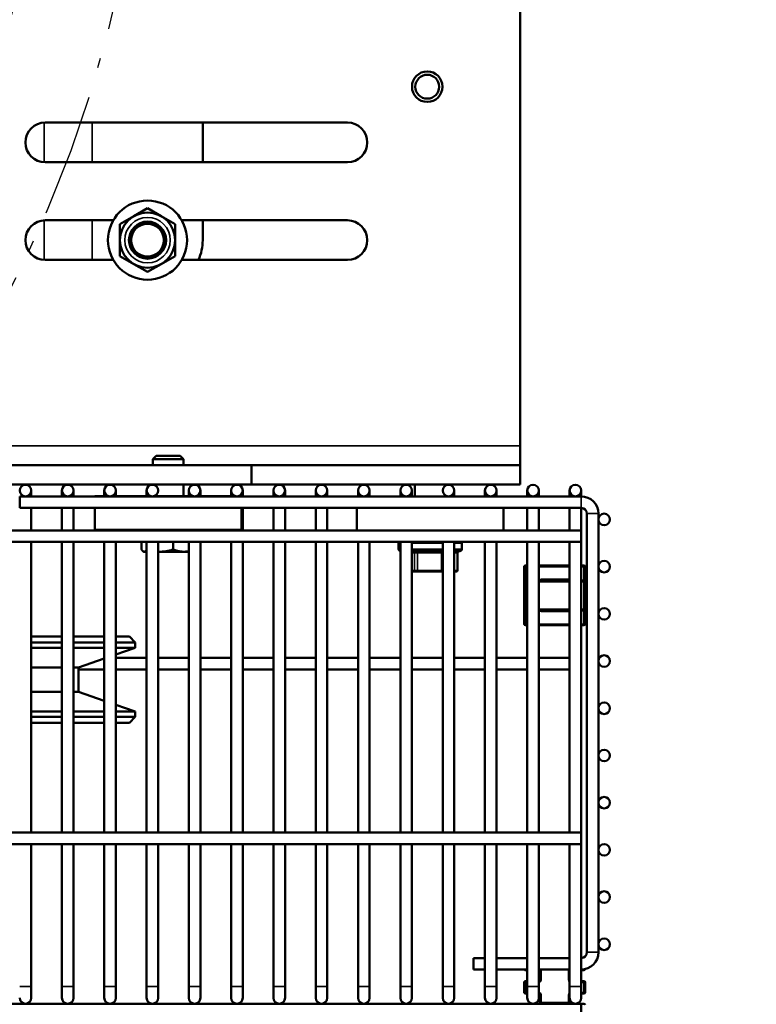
# Model space of a CAD drawing. Header units: inches. Extents: x 1 to 237, y 4 to 150.
# Tile 10 of 151: x 60 to 68, y 14 to 24. Entities that reach past the tile are written whole.
import ezdxf

# ---------------------------------------------------------------- set-up
doc = ezdxf.new("R2010")
doc.units = ezdxf.units.IN
doc.header["$LTSCALE"] = 7
doc.header["$MEASUREMENT"] = 0
doc.linetypes.add('DASH_DOT', pattern=[0.37, 0.24, -0.06, 0.01, -0.06])
for name, color, linetype, lineweight in [('Dimension (ANSI)', 7, 'Continuous', 25), ('Sketch Geometry (ANSI)', 7, 'Continuous', 25), ('Visible (ANSI)', 7, 'Continuous', 50), ('Visible Narrow (ANSI)', 7, 'Continuous', 35)]:
    doc.layers.add(name, color=color, linetype=linetype, lineweight=lineweight)
doc.styles.add('Dimension Text', font='tahoma.ttf')
doc.dimstyles.new('Dual Dimension', dxfattribs={"dimscale": 7, "dimtxt": 0.12, "dimasz": 0.098425, "dimexe": 0.125, "dimexo": 0.0625, "dimgap": 0.031496, "dimtad": 0, "dimtih": 1, "dimtoh": 1, "dimrnd": 1e-08, "dimzin": 4, "dimdsep": 46, "dimtxsty": 'Dimension Text', "dimcen": 0.09, "dimdle": 0.393701, "dimclrd": 256, "dimclre": 256, "dimclrt": 256, "dimadec": 0, "dimazin": 1, "dimtfac": 1, "dimtofl": 0, "dimtmove": 0, "dimatfit": 3, "dimfxl": 1, "dimtolj": 1, "dimtzin": 4, "dimlwd": -1, "dimlwe": -1, "dimarcsym": 0})

# ---------------------------------------------------------------- blocks, each defined once
blk = doc.blocks.new('*D12')
at = {"layer": 'Defpoints', "color": 0, "transparency": 16777216}
for p in [(54.601, 38.787), (42.549, 15.749)]:
    blk.add_point(p, dxfattribs=at)
at = {"layer": 'Dimension (ANSI)', "transparency": 16777216}
for p, q in [((58.296, 45.849), (54.921, 39.397)), ((59.057, 45.849), (58.296, 45.849)), ((48.575, 26.638), (48.575, 27.898)), ((47.945, 27.268), (49.205, 27.268))]:
    blk.add_line(p, q, dxfattribs=at)
blk.add_solid([(54.819, 39.45), (55.023, 39.344), (54.601, 38.787)], dxfattribs=at)
at = {"layer": 'Dimension (ANSI)', "transparency": 16777216, "insert": (63.285, 45.849), "char_height": 0.84, "attachment_point": 5, "style": 'Dimension Text'}
blk.add_mtext('\\A1;{\\H3.0x;(}\\S∅26.00^ ∅660.4 mm;{\\H3.0x;)}', dxfattribs=at)

msp = doc.modelspace()

# ---------------------------------------------------------------- linework, layer by layer
at = {"layer": 'Sketch Geometry (ANSI)', "linetype": 'DASH_DOT', "ltscale": 0.750886}
msp.add_circle((48.5752, 27.2676), 13, dxfattribs=at)
at = {"layer": 'Visible (ANSI)'}
for p, q in [((65.3862, 19.7786), (65.3862, 35.2567)), ((60.5256, 23.0879), (63.6196, 23.0879)), ((62.1376, 23.0879), (62.1376, 22.6819)), ((63.6196, 22.6819), (60.5256, 22.6819)), ((61.5726, 22.2108), (61.4315, 22.1293)), ((61.7137, 22.1293), (61.5726, 22.2108)), ((60.5256, 22.0879), (61.2222, 22.0879)), ((61.4315, 22.1293), (61.2904, 22.0479)), ((61.8549, 22.0479), (61.7137, 22.1293)), ((61.9231, 22.0879), (63.6196, 22.0879)), ((62.1376, 22.0879), (62.1376, 21.8849)), ((61.2904, 22.0479), (61.2904, 21.8849)), ((61.8549, 21.8849), (61.8549, 22.0479)), ((61.2904, 21.8849), (61.2904, 21.7219)), ((61.8549, 21.7219), (61.8549, 21.8849)), ((61.2222, 21.6819), (60.5256, 21.6819)), ((61.2904, 21.7219), (61.4315, 21.6405)), ((61.7137, 21.6405), (61.8549, 21.7219)), ((63.6196, 21.6819), (61.9231, 21.6819)), ((61.4315, 21.6405), (61.5726, 21.559)), ((61.5726, 21.559), (61.7137, 21.6405)), ((65.3862, 19.5817), (65.3862, 19.7786)), ((61.6617, 19.6769), (61.6276, 19.6428)), ((61.6617, 19.6769), (61.906, 19.6769)), ((61.906, 19.6769), (61.9401, 19.6428)), ((58.0783, 19.5817), (62.6388, 19.5817)), ((61.9401, 19.6428), (61.6276, 19.6428)), ((61.6276, 19.5817), (61.6276, 19.6428)), ((61.9401, 19.5817), (61.9401, 19.6428)), ((62.6388, 19.5817), (62.6388, 19.3849)), ((65.3862, 19.5817), (62.6388, 19.5817)), ((65.3862, 19.3849), (65.3862, 19.5817)), ((62.6388, 19.3849), (58.1989, 19.3849)), ((61.6276, 19.3814), (61.6276, 19.3849)), ((61.9401, 19.2669), (61.9401, 19.3849)), ((62.6388, 19.3849), (65.3862, 19.3849)), ((64.311, 19.2635), (64.311, 19.3849)), ((64.6235, 19.3734), (64.6235, 19.3849)), ((60.2638, 19.1454), (60.2638, 19.2635)), ((60.2638, 19.2635), (66.0118, 19.2635)), ((60.3819, 19.2635), (60.3819, 19.3226)), ((60.6969, 19.3226), (60.6969, 19.2635)), ((60.815, 19.2635), (60.815, 19.3226)), ((61.0339, 19.2669), (61.1693, 19.2669)), ((61.0339, 19.2635), (61.0339, 19.2669)), ((61.1299, 19.3226), (61.1299, 19.2669)), ((61.2087, 19.2669), (61.6023, 19.2669)), ((61.248, 19.2669), (61.248, 19.3226)), ((61.563, 19.3226), (61.563, 19.2669)), ((61.6418, 19.2669), (62.0354, 19.2669)), ((61.9961, 19.3226), (61.9961, 19.2669)), ((62.0749, 19.2669), (62.4685, 19.2669)), ((62.1142, 19.2669), (62.1142, 19.3226)), ((62.4291, 19.3226), (62.4291, 19.2669)), ((62.5079, 19.2669), (62.5339, 19.2669)), ((62.5339, 19.2635), (62.5339, 19.2669)), ((62.5473, 19.2635), (62.5473, 19.3226)), ((62.8622, 19.3226), (62.8622, 19.2635)), ((62.9803, 19.2635), (62.9803, 19.3226)), ((63.2953, 19.3226), (63.2953, 19.2635)), ((63.4134, 19.2635), (63.4134, 19.3226)), ((63.7284, 19.3226), (63.7284, 19.2635)), ((63.8465, 19.2635), (63.8465, 19.3226)), ((64.1614, 19.3226), (64.1614, 19.2635)), ((64.2795, 19.2635), (64.2795, 19.3226)), ((64.6235, 19.2635), (64.6235, 19.2717)), ((64.7126, 19.2635), (64.7126, 19.3226)), ((65.0276, 19.3226), (65.0276, 19.2635)), ((65.1457, 19.2635), (65.1457, 19.3226)), ((65.4606, 19.3226), (65.4606, 19.2635)), ((65.5788, 19.2635), (65.5788, 19.3226)), ((65.8937, 19.3226), (65.8937, 19.2635)), ((66.0118, 19.2635), (66.0118, 19.3226)), ((60.2638, 19.1454), (66.0118, 19.1454)), ((60.3819, 19.1454), (60.3819, 18.9149)), ((60.6969, 19.1454), (60.6969, 18.9149)), ((60.815, 19.1454), (60.815, 18.9149)), ((61.0339, 18.9199), (61.0339, 19.1454)), ((62.5339, 18.9199), (62.5339, 19.1454)), ((62.5473, 19.1454), (62.5473, 18.9149)), ((62.8622, 19.1454), (62.8622, 18.9149)), ((62.9803, 19.1454), (62.9803, 18.9149)), ((63.2953, 19.1454), (63.2953, 18.9149)), ((63.4134, 19.1454), (63.4134, 18.9149)), ((63.7172, 18.9149), (63.7172, 19.1454)), ((65.2172, 18.9149), (65.2172, 19.1454)), ((65.4606, 19.1454), (65.4606, 18.9149)), ((65.5788, 19.1454), (65.5788, 18.9149)), ((65.8937, 19.1454), (65.8937, 18.9149)), ((66.0118, 19.1454), (66.0118, 18.9149)), ((66.0709, 19.0863), (66.0709, 14.5982)), ((66.189, 19.0863), (66.189, 14.5982)), ((58.4874, 18.9149), (66.0118, 18.9149)), ((62.5339, 18.9199), (61.0339, 18.9199)), ((61.1299, 18.9199), (61.1299, 18.9149)), ((61.248, 18.9199), (61.248, 18.9149)), ((61.4459, 18.9149), (61.4459, 18.9199)), ((62.1219, 18.9149), (62.1219, 18.9199)), ((62.4291, 18.9199), (62.4291, 18.9149)), ((66.0118, 18.7968), (66.0118, 18.9149)), ((58.5597, 18.7968), (66.0118, 18.7968)), ((60.3819, 15.8243), (60.3819, 18.7968)), ((60.6969, 15.8243), (60.6969, 18.7968)), ((60.815, 15.8243), (60.815, 18.7968)), ((61.1299, 15.8243), (61.1299, 18.7968)), ((61.248, 15.8243), (61.248, 18.7968)), ((61.5117, 18.7968), (61.5117, 18.7192)), ((61.563, 15.8243), (61.563, 18.7968)), ((61.6811, 15.8243), (61.6811, 18.7968)), ((61.8366, 18.7968), (61.8366, 18.7192)), ((61.9961, 15.8243), (61.9961, 18.7968)), ((62.1142, 15.8243), (62.1142, 18.7968)), ((62.4291, 15.8243), (62.4291, 18.7968)), ((62.5473, 15.8243), (62.5473, 18.7968)), ((62.8622, 15.8243), (62.8622, 18.7968)), ((62.9803, 15.8243), (62.9803, 18.7968)), ((63.2953, 15.8243), (63.2953, 18.7968)), ((63.4134, 15.8243), (63.4134, 18.7968)), ((63.7284, 15.8243), (63.7284, 18.7968)), ((63.8465, 15.8243), (63.8465, 18.7968)), ((64.1437, 18.7239), (64.1437, 18.7839)), ((64.1614, 15.8243), (64.1614, 18.7968)), ((64.2795, 15.8243), (64.2795, 18.7968)), ((64.5945, 15.8243), (64.5945, 18.7968)), ((64.7126, 15.8243), (64.7126, 18.7968)), ((64.7907, 18.7239), (64.7907, 18.7839)), ((65.0276, 15.8243), (65.0276, 18.7968)), ((65.1457, 15.8243), (65.1457, 18.7968)), ((65.4606, 15.8243), (65.4606, 18.7968)), ((65.5788, 15.8243), (65.5788, 18.7968)), ((65.8937, 15.8243), (65.8937, 18.7968)), ((66.0118, 15.8243), (66.0118, 18.7968)), ((61.5339, 18.6969), (61.5296, 18.6994)), ((61.5339, 18.6969), (61.5381, 18.6969)), ((61.5381, 18.6969), (61.563, 18.6969)), ((61.6811, 18.6969), (61.7005, 18.6969)), ((61.7005, 18.6969), (61.9463, 18.6969)), ((61.9463, 18.6969), (61.9961, 18.6969)), ((64.5945, 18.7039), (64.2795, 18.7039)), ((64.7707, 18.7039), (64.7126, 18.7039)), ((64.7472, 18.6839), (64.7472, 18.5054)), ((65.4287, 18.5433), (65.4287, 18.3903)), ((65.4606, 18.5558), (65.4412, 18.5558)), ((65.8937, 18.5558), (65.5788, 18.5558)), ((66.0412, 18.5558), (66.0118, 18.5558)), ((66.0537, 18.3903), (66.0537, 18.5433)), ((64.2795, 18.4954), (64.3161, 18.4954)), ((64.3374, 18.4954), (64.3161, 18.4954)), ((64.3374, 18.4954), (64.5823, 18.4954)), ((64.5945, 18.4954), (64.5823, 18.4954)), ((64.7126, 18.4954), (64.7334, 18.4954)), ((64.7372, 18.4954), (64.7334, 18.4954)), ((65.4287, 18.3903), (65.4287, 18.1093)), ((65.4606, 18.4028), (65.4412, 18.4028)), ((65.8937, 18.4028), (65.5788, 18.4028)), ((66.0412, 18.4028), (66.0118, 18.4028)), ((66.0537, 18.1093), (66.0537, 18.3903)), ((65.4287, 18.1093), (65.4287, 17.9563)), ((65.4412, 18.0968), (65.4606, 18.0968)), ((65.5788, 18.0968), (65.8937, 18.0968)), ((66.0118, 18.0968), (66.0412, 18.0968)), ((66.0537, 17.9563), (66.0537, 18.1093)), ((65.4412, 17.9438), (65.4606, 17.9438)), ((65.5788, 17.9438), (65.8937, 17.9438)), ((66.0118, 17.9438), (66.0412, 17.9438)), ((60.6969, 17.8278), (60.3819, 17.8278)), ((60.3819, 17.7678), (60.6969, 17.7678)), ((61.1299, 17.8278), (60.815, 17.8278)), ((60.815, 17.7678), (61.1299, 17.7678)), ((61.3876, 17.8278), (61.248, 17.8278)), ((61.248, 17.7678), (61.4476, 17.7678)), ((61.3876, 17.8278), (61.4476, 17.7678)), ((61.4476, 17.7678), (61.4476, 17.7128)), ((60.3819, 17.7128), (60.6969, 17.7128)), ((60.815, 17.7128), (61.1299, 17.7128)), ((61.248, 17.7128), (61.4476, 17.7128)), ((61.248, 17.6441), (61.4476, 17.7128)), ((60.8676, 17.5131), (61.1299, 17.6034)), ((61.563, 17.61), (61.248, 17.61)), ((61.9961, 17.61), (61.6811, 17.61)), ((62.4291, 17.61), (62.1142, 17.61)), ((62.8622, 17.61), (62.5473, 17.61)), ((63.2953, 17.61), (62.9803, 17.61)), ((63.7284, 17.61), (63.4134, 17.61)), ((64.1614, 17.61), (63.8465, 17.61)), ((64.5945, 17.61), (64.2795, 17.61)), ((65.0276, 17.61), (64.7126, 17.61)), ((65.4606, 17.61), (65.1457, 17.61)), ((65.8937, 17.61), (65.5788, 17.61)), ((60.3819, 17.5131), (60.6969, 17.5131)), ((60.815, 17.5131), (60.8676, 17.5131)), ((60.8676, 17.5131), (60.8676, 17.2625)), ((61.1299, 17.4919), (60.8676, 17.4919)), ((61.563, 17.4919), (61.248, 17.4919)), ((61.9961, 17.4919), (61.6811, 17.4919)), ((62.4291, 17.4919), (62.1142, 17.4919)), ((62.8622, 17.4919), (62.5473, 17.4919)), ((63.2953, 17.4919), (62.9803, 17.4919)), ((63.7284, 17.4919), (63.4134, 17.4919)), ((64.1614, 17.4919), (63.8465, 17.4919)), ((64.5945, 17.4919), (64.2795, 17.4919)), ((65.0276, 17.4919), (64.7126, 17.4919)), ((65.4606, 17.4919), (65.1457, 17.4919)), ((65.8937, 17.4919), (65.5788, 17.4919)), ((60.3819, 17.2625), (60.6969, 17.2625)), ((60.815, 17.2625), (60.8676, 17.2625)), ((60.8676, 17.2625), (61.1299, 17.1722)), ((61.248, 17.1315), (61.4476, 17.0628)), ((60.3819, 17.0628), (60.6969, 17.0628)), ((60.815, 17.0628), (61.1299, 17.0628)), ((61.248, 17.0628), (61.4476, 17.0628)), ((61.4476, 17.0628), (61.4476, 17.0078)), ((60.3819, 17.0078), (60.6969, 17.0078)), ((60.3819, 16.9478), (60.6969, 16.9478)), ((60.815, 17.0078), (61.1299, 17.0078)), ((60.815, 16.9478), (61.1299, 16.9478)), ((61.248, 17.0078), (61.4476, 17.0078)), ((61.248, 16.9478), (61.3876, 16.9478)), ((61.3876, 16.9478), (61.4476, 17.0078)), ((52.1878, 15.8243), (66.0118, 15.8243)), ((66.0118, 15.7062), (66.0118, 15.8243)), ((51.7898, 15.7062), (66.0118, 15.7062)), ((60.3819, 14.2495), (60.3819, 15.7062)), ((60.6969, 14.2495), (60.6969, 15.7062)), ((60.815, 14.2495), (60.815, 15.7062)), ((61.1299, 14.2495), (61.1299, 15.7062)), ((61.248, 14.2495), (61.248, 15.7062)), ((61.563, 14.2495), (61.563, 15.7062)), ((61.6811, 14.2495), (61.6811, 15.7062)), ((61.9961, 14.2495), (61.9961, 15.7062)), ((62.1142, 14.2495), (62.1142, 15.7062)), ((62.4291, 14.2495), (62.4291, 15.7062)), ((62.5473, 14.2495), (62.5473, 15.7062)), ((62.8622, 14.2495), (62.8622, 15.7062)), ((62.9803, 14.2495), (62.9803, 15.7062)), ((63.2953, 14.2495), (63.2953, 15.7062)), ((63.4134, 14.2495), (63.4134, 15.7062)), ((63.7284, 14.2495), (63.7284, 15.7062)), ((63.8465, 14.2495), (63.8465, 15.7062)), ((64.1614, 14.2495), (64.1614, 15.7062)), ((64.2795, 14.2495), (64.2795, 15.7062)), ((64.5945, 14.2495), (64.5945, 15.7062)), ((64.7126, 14.2495), (64.7126, 15.7062)), ((65.0276, 14.2495), (65.0276, 15.7062)), ((65.1457, 14.2495), (65.1457, 15.7062)), ((65.4606, 14.2495), (65.4606, 15.7062)), ((65.5788, 14.2495), (65.5788, 15.7062)), ((65.8937, 14.2495), (65.8937, 15.7062)), ((66.0118, 14.2495), (66.0118, 15.7062)), ((64.9095, 14.421), (64.9095, 14.5391)), ((65.0276, 14.5391), (64.9095, 14.5391)), ((65.4606, 14.5391), (65.1457, 14.5391)), ((65.8937, 14.5391), (65.5788, 14.5391)), ((65.0276, 14.421), (64.9095, 14.421)), ((65.4606, 14.421), (65.1457, 14.421)), ((65.4412, 14.4149), (65.4606, 14.4149)), ((65.8937, 14.421), (65.5788, 14.421)), ((66.0118, 14.4149), (66.0412, 14.4149)), ((65.5887, 14.4024), (65.5887, 14.3154)), ((60.3819, 14.1314), (60.3819, 14.2495)), ((60.6969, 14.2495), (60.6969, 14.1314)), ((60.815, 14.1314), (60.815, 14.2495)), ((61.1299, 14.2495), (61.1299, 14.1314)), ((61.248, 14.1314), (61.248, 14.2495)), ((61.563, 14.2495), (61.563, 14.1314)), ((61.6811, 14.1314), (61.6811, 14.2495)), ((61.9961, 14.2495), (61.9961, 14.1314)), ((62.1142, 14.1314), (62.1142, 14.2495)), ((62.4291, 14.2495), (62.4291, 14.1314)), ((62.5473, 14.1314), (62.5473, 14.2495)), ((62.8622, 14.2495), (62.8622, 14.1314)), ((62.9803, 14.1314), (62.9803, 14.2495)), ((63.2953, 14.2495), (63.2953, 14.1314)), ((63.4134, 14.1314), (63.4134, 14.2495)), ((63.7284, 14.2495), (63.7284, 14.1314)), ((63.8465, 14.1314), (63.8465, 14.2495)), ((64.1614, 14.2495), (64.1614, 14.1314)), ((64.2795, 14.1314), (64.2795, 14.2495)), ((64.5945, 14.2495), (64.5945, 14.1314)), ((64.7126, 14.1314), (64.7126, 14.2495)), ((65.0276, 14.2495), (65.0276, 14.1314)), ((65.1457, 14.1314), (65.1457, 14.2495)), ((65.4287, 14.2904), (65.4287, 14.1879)), ((65.4606, 14.3029), (65.4412, 14.3029)), ((65.4606, 14.2495), (65.4606, 14.1314)), ((65.5788, 14.1314), (65.5788, 14.2495)), ((65.8937, 14.2495), (65.8937, 14.1314)), ((66.0412, 14.3029), (66.0118, 14.3029)), ((66.0118, 14.1314), (66.0118, 14.2495)), ((66.0537, 14.1879), (66.0537, 14.2904)), ((65.4412, 14.1754), (65.4606, 14.1754)), ((65.5887, 14.1629), (65.5887, 14.0849)), ((65.8937, 14.0849), (65.8937, 14.1314)), ((66.0118, 14.1754), (66.0412, 14.1754)), ((34.6878, 14.0724), (66.0118, 14.0724)), ((66.0118, 13.9543), (66.0118, 14.0724)), ((66.0412, 14.0724), (66.0118, 14.0724))]:
    msp.add_line(p, q, dxfattribs=at)
for centre, radius in [((64.4366, 23.4549), 0.1562), ((64.4366, 23.4549), 0.1222), ((61.5726, 21.8849), 0.405), ((61.5726, 21.8849), 0.2822), ((61.5726, 21.8849), 0.19), ((61.5726, 21.8849), 0.1868), ((61.5726, 21.8849), 0.1672), ((60.3228, 19.3226), 0.0591), ((60.7559, 19.3226), 0.0591), ((61.189, 19.3226), 0.0591), ((61.6221, 19.3226), 0.0591), ((62.0551, 19.3226), 0.0591), ((62.4882, 19.3226), 0.0591), ((62.9213, 19.3226), 0.0591), ((63.3543, 19.3226), 0.0591), ((63.7874, 19.3226), 0.0591), ((64.2205, 19.3226), 0.0591), ((64.6536, 19.3226), 0.0591), ((65.0866, 19.3226), 0.0591), ((65.5197, 19.3226), 0.0591), ((65.9528, 19.3226), 0.0591), ((66.248, 19.0273), 0.0591), ((66.248, 18.5443), 0.0591), ((66.248, 18.0613), 0.0591), ((66.248, 17.5783), 0.0591), ((66.248, 17.0953), 0.0591), ((66.248, 16.6123), 0.0591), ((66.248, 16.1293), 0.0591), ((66.248, 15.6463), 0.0591), ((66.248, 15.1633), 0.0591), ((66.248, 14.6803), 0.0591)]:
    msp.add_circle(centre, radius, dxfattribs=at)
for centre, radius, start, end in [((48.5752, 27.2676), 12, 321.40992, 38.59008), ((60.5256, 22.8849), 0.203, 90, 270), ((63.6196, 22.8849), 0.203, 270, 90), ((60.5256, 21.8849), 0.203, 90, 270), ((63.6196, 21.8849), 0.203, 270, 90), ((61.6376, 21.8849), 0.5, 336.04619, 0), ((66.0118, 19.0863), 0.1772, 0, 90), ((66.0118, 19.0863), 0.0591, 0, 90), ((64.1637, 18.7839), 0.02, 139.87269, 180), ((64.7707, 18.7839), 0.02, 0, 40.12731), ((64.1637, 18.7239), 0.02, 180, 263.37934), ((64.7672, 18.6839), 0.02, 90, 180), ((64.7707, 18.7239), 0.02, 270, 0), ((65.4412, 18.5433), 0.0125, 90, 180), ((66.0412, 18.5433), 0.0125, 0, 90), ((64.7372, 18.5054), 0.01, 270, 0), ((65.4412, 18.3903), 0.0125, 90, 180), ((66.0412, 18.3903), 0.0125, 0, 90), ((65.4412, 18.1093), 0.0125, 180, 270), ((66.0412, 18.1093), 0.0125, 270, 0), ((65.4412, 17.9563), 0.0125, 180, 270), ((66.0412, 17.9563), 0.0125, 270, 0), ((66.0118, 14.5982), 0.1772, 270, 0), ((66.0118, 14.5982), 0.0591, 270, 0), ((65.4412, 14.4274), 0.0125, 210.74253, 270), ((65.5762, 14.4024), 0.0125, 0, 78.2788), ((66.0412, 14.4274), 0.0125, 270, 353.63879), ((65.5762, 14.3154), 0.0125, 281.7212, 0), ((65.4412, 14.2904), 0.0125, 90, 180), ((66.0412, 14.2904), 0.0125, 0, 90), ((60.3228, 14.1314), 0.0591, 180, 0), ((60.7559, 14.1314), 0.0591, 180, 0), ((61.189, 14.1314), 0.0591, 180, 0), ((61.6221, 14.1314), 0.0591, 180, 0), ((62.0551, 14.1314), 0.0591, 180, 0), ((62.4882, 14.1314), 0.0591, 180, 0), ((62.9213, 14.1314), 0.0591, 180, 0), ((63.3543, 14.1314), 0.0591, 180, 0), ((63.7874, 14.1314), 0.0591, 180, 0), ((64.2205, 14.1314), 0.0591, 180, 0), ((64.6536, 14.1314), 0.0591, 180, 0), ((65.0866, 14.1314), 0.0591, 180, 0), ((65.4412, 14.1879), 0.0125, 180, 270), ((65.5197, 14.1314), 0.0591, 180, 0), ((65.5762, 14.1629), 0.0125, 0, 78.2788), ((65.9528, 14.1314), 0.0591, 180, 0), ((66.0412, 14.1879), 0.0125, 270, 0), ((65.5762, 14.0849), 0.0125, 270, 0), ((65.9062, 14.0849), 0.0125, 180, 270), ((66.0412, 14.0599), 0.0125, 0, 90)]:
    msp.add_arc(centre, radius, start, end, dxfattribs=at)
for points, weights in [([(61.5117, 18.7192), (61.5258, 18.6969), (61.5381, 18.6969)], [1, 1.0379548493, 1]), ([(61.5381, 18.6969), (61.5497, 18.6969), (61.563, 18.717)], [1, 1.03607662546, 1.00357055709]), ([(61.6811, 18.6974), (61.6908, 18.6969), (61.7005, 18.6969)], [1.00960473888, 1.0056406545, 1]), ([(61.7005, 18.6969), (61.7637, 18.6969), (61.8366, 18.7192)], [1, 1.0379548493, 1]), ([(61.8366, 18.7192), (61.8954, 18.6969), (61.9463, 18.6969)], [1, 1.0379548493, 1]), ([(61.9463, 18.6969), (61.9708, 18.6969), (61.9961, 18.7018)], [1, 1.01788474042, 1.01891450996])]:
    msp.add_rational_spline(points, weights, degree=2, dxfattribs=at)
at = {"layer": 'Visible Narrow (ANSI)'}
for p, q in [((60.5142, 23.0876), (60.5142, 22.6822)), ((61.0076, 23.0879), (61.0076, 22.6819)), ((60.5142, 22.0876), (60.5142, 21.6822)), ((61.0076, 22.0879), (61.0076, 21.6819)), ((57.9573, 19.7786), (65.3862, 19.7786)), ((66.0118, 19.2635), (66.0118, 19.1454)), ((66.189, 19.0863), (66.0709, 19.0863)), ((64.1614, 18.7839), (64.1437, 18.7839)), ((64.5945, 18.7839), (64.2795, 18.7839)), ((64.7907, 18.7839), (64.7126, 18.7839)), ((64.1437, 18.7239), (64.1614, 18.7239)), ((64.2795, 18.7239), (64.5945, 18.7239)), ((64.2795, 18.6839), (64.3073, 18.6839)), ((64.3371, 18.6839), (64.3073, 18.6839)), ((64.3073, 18.6839), (64.3073, 18.5054)), ((64.3371, 18.6839), (64.582, 18.6839)), ((64.3371, 18.5054), (64.3371, 18.6839)), ((64.5945, 18.6839), (64.582, 18.6839)), ((64.582, 18.6839), (64.582, 18.5054)), ((64.7126, 18.7239), (64.7907, 18.7239)), ((64.7126, 18.6839), (64.7419, 18.6839)), ((64.7472, 18.6839), (64.7419, 18.6839)), ((64.7419, 18.6839), (64.7419, 18.5054)), ((65.4412, 18.5433), (65.4287, 18.5433)), ((65.4412, 18.5558), (65.4412, 18.5433)), ((65.4412, 18.5433), (65.4606, 18.5433)), ((65.4412, 18.4028), (65.4412, 18.5433)), ((65.5788, 18.5433), (65.8937, 18.5433)), ((66.0118, 18.5433), (66.0412, 18.5433)), ((66.0412, 18.5433), (66.0412, 18.5558)), ((66.0537, 18.5433), (66.0412, 18.5433)), ((66.0412, 18.5433), (66.0412, 18.4028)), ((64.3073, 18.5054), (64.2795, 18.5054)), ((64.3073, 18.5054), (64.3371, 18.5054)), ((64.582, 18.5054), (64.3371, 18.5054)), ((64.582, 18.5054), (64.5945, 18.5054)), ((64.7419, 18.5054), (64.7126, 18.5054)), ((64.7419, 18.5054), (64.7472, 18.5054)), ((65.4412, 18.3903), (65.4287, 18.3903)), ((65.4412, 18.4028), (65.4412, 18.3903)), ((65.4412, 18.1093), (65.4412, 18.3903)), ((65.4412, 18.3903), (65.4606, 18.3903)), ((65.5788, 18.3903), (65.8937, 18.3903)), ((65.8812, 18.4153), (65.6012, 18.4153)), ((65.6012, 18.4153), (65.6012, 18.4028)), ((65.8812, 18.4028), (65.8812, 18.4153)), ((66.0118, 18.3903), (66.0412, 18.3903)), ((66.0412, 18.3903), (66.0412, 18.4028)), ((66.0537, 18.3903), (66.0412, 18.3903)), ((66.0412, 18.3903), (66.0412, 18.1093)), ((65.4287, 18.1093), (65.4412, 18.1093)), ((65.4412, 18.1093), (65.4412, 18.0968)), ((65.4606, 18.1093), (65.4412, 18.1093)), ((65.4412, 17.9563), (65.4412, 18.0968)), ((65.8937, 18.1093), (65.5788, 18.1093)), ((65.6012, 18.0968), (65.6012, 18.0843)), ((65.6012, 18.0843), (65.8812, 18.0843)), ((65.8812, 18.0843), (65.8812, 18.0968)), ((66.0412, 18.1093), (66.0118, 18.1093)), ((66.0412, 18.0968), (66.0412, 18.1093)), ((66.0412, 18.1093), (66.0537, 18.1093)), ((66.0412, 18.0968), (66.0412, 17.9563)), ((65.4287, 17.9563), (65.4412, 17.9563)), ((65.4606, 17.9563), (65.4412, 17.9563)), ((65.4412, 17.9563), (65.4412, 17.9438)), ((65.8937, 17.9563), (65.5788, 17.9563)), ((66.0412, 17.9563), (66.0118, 17.9563)), ((66.0412, 17.9563), (66.0537, 17.9563)), ((66.0412, 17.9438), (66.0412, 17.9563)), ((66.189, 14.5982), (66.0709, 14.5982)), ((65.4412, 14.421), (65.4412, 14.4149)), ((66.0412, 14.4149), (66.0412, 14.4234)), ((65.5887, 14.4024), (65.6012, 14.4024)), ((65.6012, 14.3154), (65.5887, 14.3154)), ((65.6012, 14.3154), (65.6012, 14.4024)), ((65.8812, 14.4024), (65.8937, 14.4024)), ((65.8812, 14.4024), (65.8812, 14.3154)), ((65.8937, 14.3154), (65.8812, 14.3154)), ((60.2638, 14.2495), (60.3819, 14.2495)), ((60.6969, 14.2495), (60.815, 14.2495)), ((61.1299, 14.2495), (61.248, 14.2495)), ((61.563, 14.2495), (61.6811, 14.2495)), ((61.9961, 14.2495), (62.1142, 14.2495)), ((62.4291, 14.2495), (62.5473, 14.2495)), ((62.8622, 14.2495), (62.9803, 14.2495)), ((63.2953, 14.2495), (63.4134, 14.2495)), ((63.7284, 14.2495), (63.8465, 14.2495)), ((64.1614, 14.2495), (64.2795, 14.2495)), ((64.5945, 14.2495), (64.7126, 14.2495)), ((65.0276, 14.2495), (65.1457, 14.2495)), ((65.4412, 14.2904), (65.4287, 14.2904)), ((65.4412, 14.3029), (65.4412, 14.2904)), ((65.4412, 14.1879), (65.4412, 14.2904)), ((65.4412, 14.2904), (65.4606, 14.2904)), ((65.4606, 14.2495), (65.5788, 14.2495)), ((65.8937, 14.2495), (66.0118, 14.2495)), ((66.0118, 14.2904), (66.0412, 14.2904)), ((66.0412, 14.2904), (66.0412, 14.3029)), ((66.0537, 14.2904), (66.0412, 14.2904)), ((66.0412, 14.2904), (66.0412, 14.1879)), ((65.4287, 14.1879), (65.4412, 14.1879)), ((65.4412, 14.1879), (65.4412, 14.1754)), ((65.4606, 14.1879), (65.4412, 14.1879)), ((65.5887, 14.1629), (65.6012, 14.1629)), ((65.6012, 14.0849), (65.6012, 14.1629)), ((65.8812, 14.1629), (65.8937, 14.1629)), ((65.8812, 14.1629), (65.8812, 14.0849)), ((66.0412, 14.1879), (66.0118, 14.1879)), ((66.0412, 14.1754), (66.0412, 14.1879)), ((66.0412, 14.1879), (66.0537, 14.1879)), ((65.5887, 14.0849), (65.6012, 14.0849)), ((65.6012, 14.0849), (65.6012, 14.0724)), ((65.8812, 14.0849), (65.6012, 14.0849)), ((65.8812, 14.0849), (65.8937, 14.0849)), ((65.8812, 14.0724), (65.8812, 14.0849)), ((66.0412, 14.0599), (66.0412, 14.0724))]:
    msp.add_line(p, q, dxfattribs=at)
msp.add_circle((61.5726, 21.8849), 0.2323, dxfattribs=at)
for centre, start, end in [((65.6012, 18.3903), 90, 150), ((65.8812, 18.3903), 60, 90), ((65.6012, 18.1093), 210, 270), ((65.8812, 18.1093), 270, 300), ((65.5762, 14.4024), 0, 48.1084), ((65.9062, 14.4024), 131.8916, 180), ((65.5762, 14.3154), 275.82986, 0), ((65.9062, 14.3154), 180, 240), ((65.5762, 14.1629), 0, 84.17014), ((65.9062, 14.1629), 120, 180)]:
    msp.add_arc(centre, 0.025, start, end, dxfattribs=at)
for centre, major_axis, ratio, start_param, end_param in [((64.2897, 18.6839), (0, 0.02), 0.8811589, 4.712389, 6.2831853), ((64.3365, 18.6839), (0, 0.02), 0.031105, 4.712389, 6.2831853), ((64.5813, 18.6839), (0, 0.02), 0.031105, 4.712389, 6.2831853), ((64.7589, 18.6839), (0, 0.02), 0.8500538, 0, 1.5707963), ((64.3161, 18.5054), (0, -0.01), 0.8811589, 4.712389, 6.2831853), ((64.3374, 18.5054), (0, -0.01), 0.031105, 4.712389, 6.2831853), ((64.5823, 18.5054), (0, -0.01), 0.031105, 4.712389, 6.2831853), ((64.7334, 18.5054), (0, -0.01), 0.8500538, 0, 1.5707963)]:
    msp.add_ellipse(centre, major_axis=major_axis, ratio=ratio, start_param=start_param, end_param=end_param, dxfattribs=at)

# ---------------------------------------------------------------- dimensions: what is measured, and where the dimension line sits
at = {"layer": 'Dimension (ANSI)'}
dim = msp.add_diameter_dim_2p(p1=(42.549, 15.7488), p2=(54.6014, 38.7865), text='{\\H3.0x;(}\\S<>^ ∅660.4 mm;{\\H3.0x;)}', dimstyle='Dual Dimension', override={"dimgap": 0.031496, "dimdec": 2, "dimlfac": 1, "dimpost": '\\X', "dimtol": 0, "dimlim": 0, "dimtp": 0, "dimtm": 0, "dimtdec": 2}, dxfattribs=at)
dim.commit()
dim.dimension.update_dxf_attribs({"geometry": '*D12', "text_midpoint": (63.2852, 45.8491), "dimtype": 163})

doc.saveas('drawing.dxf')
